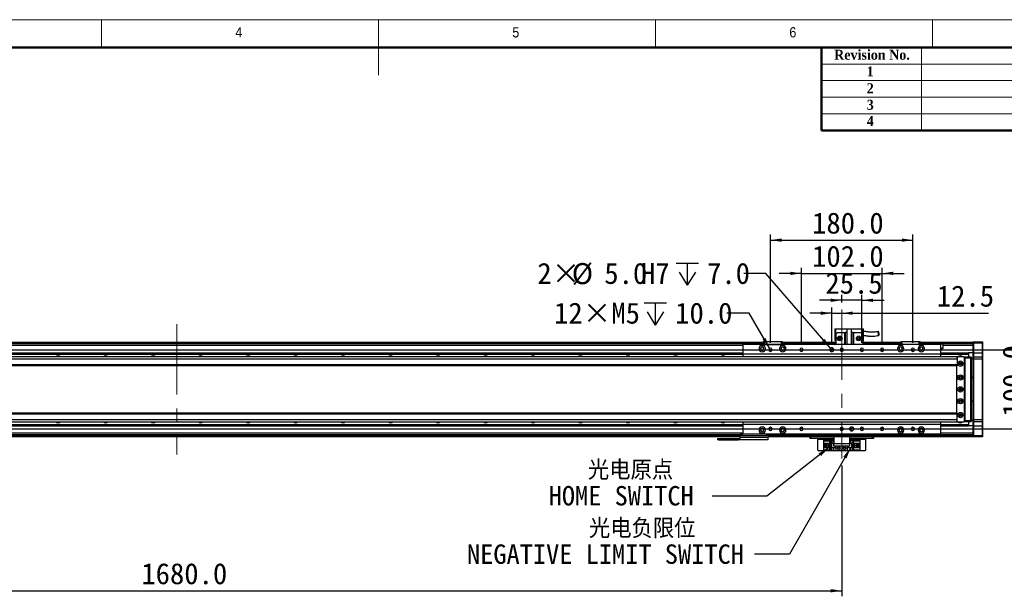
# Model space of a CAD drawing. Header units: millimetres. Extents: x 35 to 2905, y 35 to 2044.
# Tile 7 of 8: x 1017 to 2261, y 1315 to 2044. Entities that reach past the tile are written whole.
import ezdxf

# ---------------------------------------------------------------- set-up
doc = ezdxf.new("R2010")
doc.units = ezdxf.units.MM
doc.header["$LTSCALE"] = 7
doc.linetypes.add('CENTERX2', pattern=[20.32, 12.7, -2.54, 2.54, -2.54])
doc.layers.add('DIMNS', color=7, linetype='Continuous')
doc.styles.add('SLDTEXTSTYLE1', font='Gothic.ttf', dxfattribs={"width": 0.913})
doc.styles.add('SLDTEXTSTYLE2', font='timesbd.ttf', dxfattribs={"width": 0.933})
doc.styles.add('SLDTEXTSTYLE8', font='txt')
doc.styles.add('SLDTEXTSTYLE9', font='txt', dxfattribs={"bigfont": 'bigfont'})
doc.dimstyles.new('SLDDIMSTYLE0', dxfattribs={"dimtxt": 26.6, "dimasz": 14, "dimexe": 0, "dimexo": 0.0625, "dimgap": 6.65, "dimtad": 2, "dimdec": 1, "dimrnd": 1e-09, "dimzin": 4, "dimdsep": 46, "dimtxsty": 'SLDTEXTSTYLE8', "dimsah": 1, "dimcen": 0.09, "dimadec": 0, "dimazin": 1, "dimtfac": 1, "dimtdec": 1, "dimtofl": 0, "dimtmove": 0, "dimatfit": 3, "dimfxl": 0, "dimfrac": 2, "dimtolj": 1, "dimtzin": 12, "dimarcsym": 0})
doc.dimstyles.new('SLDDIMSTYLE1', dxfattribs={"dimtxt": 26.6, "dimasz": 14, "dimexe": 0, "dimexo": 0.0625, "dimgap": 6.65, "dimtad": 2, "dimdec": 1, "dimrnd": 1e-09, "dimzin": 4, "dimdsep": 46, "dimtxsty": 'SLDTEXTSTYLE8', "dimsah": 1, "dimcen": 0.09, "dimadec": 0, "dimazin": 1, "dimtfac": 1, "dimtdec": 1, "dimtmove": 0, "dimatfit": 0, "dimfxl": 0, "dimfrac": 2, "dimtolj": 1, "dimtzin": 12, "dimarcsym": 0})
doc.dimstyles.new('SLDDIMSTYLE2', dxfattribs={"dimtxt": 0.18, "dimasz": 14, "dimexe": 0, "dimexo": 0.0625, "dimgap": 0, "dimtad": 0, "dimtih": 1, "dimtoh": 1, "dimdec": 0, "dimrnd": 1e-09, "dimzin": 0, "dimdsep": 46, "dimtxsty": 'Standard', "dimsah": 1, "dimcen": 0.09, "dimadec": 0, "dimazin": 0, "dimtfac": 14, "dimtdec": 0, "dimtofl": 0, "dimtmove": 0, "dimatfit": 3, "dimfxl": 0, "dimfrac": 2, "dimtolj": 1, "dimtzin": 0, "dimarcsym": 0})
doc.dimstyles.new('SLDDIMSTYLE3', dxfattribs={"dimtxt": 26.6, "dimasz": 14, "dimexe": 0, "dimexo": 0.0625, "dimgap": 6.65, "dimtad": 2, "dimdec": 1, "dimrnd": 1e-09, "dimzin": 12, "dimdsep": 46, "dimtxsty": 'SLDTEXTSTYLE8', "dimsah": 1, "dimcen": 0.09, "dimadec": 0, "dimazin": 3, "dimtfac": 1, "dimtdec": 1, "dimtmove": 0, "dimatfit": 0, "dimfxl": 0, "dimfrac": 2, "dimtolj": 1, "dimtzin": 12, "dimarcsym": 0})
doc.dimstyles.new('SLDDIMSTYLE7', dxfattribs={"dimtxt": 26.6, "dimasz": 14, "dimexe": 0, "dimexo": 0.0625, "dimgap": 6.65, "dimtad": 0, "dimtih": 1, "dimtoh": 1, "dimdec": 1, "dimrnd": 1e-09, "dimzin": 4, "dimdsep": 46, "dimtxsty": 'SLDTEXTSTYLE8', "dimsah": 1, "dimcen": 0, "dimadec": 0, "dimazin": 1, "dimtfac": 1, "dimtdec": 1, "dimtofl": 0, "dimtmove": 0, "dimatfit": 3, "dimfxl": 0, "dimfrac": 2, "dimtolj": 1, "dimtzin": 12, "dimarcsym": 0})
doc.dimstyles.new('SLDDIMSTYLE8', dxfattribs={"dimtxt": 26.6, "dimasz": 14, "dimexe": 0, "dimexo": 0.0625, "dimgap": 6.65, "dimtad": 0, "dimtih": 1, "dimtoh": 1, "dimdec": 1, "dimrnd": 1e-09, "dimzin": 12, "dimdsep": 46, "dimtxsty": 'SLDTEXTSTYLE8', "dimsah": 1, "dimcen": 0, "dimadec": 0, "dimazin": 3, "dimtfac": 1, "dimtdec": 1, "dimtofl": 0, "dimtmove": 0, "dimatfit": 3, "dimfxl": 0, "dimfrac": 2, "dimtolj": 1, "dimtzin": 12, "dimarcsym": 0})

# ---------------------------------------------------------------- blocks, each defined once
blk = doc.blocks.new('_D_24')
at = {"layer": 'DIMNS'}
for p, q in [((2293.6, 1627), (2293.6, 1655)), ((474.2, 1627), (2300.6, 1627)), ((2293.6, 1627), (2293.6, 1527)), ((474.2, 1527), (2300.6, 1527)), ((2293.6, 1527), (2293.6, 1499))]:
    blk.add_line(p, q, dxfattribs=at)
for points in [[(2293.6, 1627), (2295.7, 1641), (2291.5, 1641)], [(2293.6, 1527), (2291.5, 1513), (2295.7, 1513)]]:
    blk.add_solid(points, dxfattribs=at)
at = {"layer": 'DIMNS', "insert": (2258.7, 1542.5), "char_height": 26.6, "attachment_point": 1, "rotation": 90, "style": 'SLDTEXTSTYLE8'}
blk.add_mtext('100.0', dxfattribs=at)
blk = doc.blocks.new('_D_29')
at = {"layer": 'DIMNS'}
for p, q in [((2004.4, 1635.9), (2004.4, 1730.5)), ((2106.4, 1635.9), (2106.4, 1730.5)), ((2004.4, 1723.5), (1976.4, 1723.5)), ((2004.4, 1723.5), (2106.4, 1723.5)), ((2106.4, 1723.5), (2134.4, 1723.5))]:
    blk.add_line(p, q, dxfattribs=at)
for points in [[(2004.4, 1723.5), (1990.4, 1725.6), (1990.4, 1721.4)], [(2106.4, 1723.5), (2120.4, 1721.4), (2120.4, 1725.6)]]:
    blk.add_solid(points, dxfattribs=at)
at = {"layer": 'DIMNS', "insert": (2017.9, 1758.4), "char_height": 26.6, "attachment_point": 1, "style": 'SLDTEXTSTYLE8'}
blk.add_mtext('102.0', dxfattribs=at)
blk = doc.blocks.new('_D_30')
at = {"layer": 'DIMNS'}
for p, q in [((1965.4, 1635.9), (1965.4, 1772.5)), ((2145.4, 1635.9), (2145.4, 1772.5)), ((1965.4, 1765.5), (2145.4, 1765.5))]:
    blk.add_line(p, q, dxfattribs=at)
for points in [[(1965.4, 1765.5), (1979.4, 1763.4), (1979.4, 1767.6)], [(2145.4, 1765.5), (2131.4, 1767.6), (2131.4, 1763.4)]]:
    blk.add_solid(points, dxfattribs=at)
at = {"layer": 'DIMNS', "insert": (2017.9, 1800.4), "char_height": 26.6, "attachment_point": 1, "style": 'SLDTEXTSTYLE8'}
blk.add_mtext('180.0', dxfattribs=at)
blk = doc.blocks.new('_D_31')
at = {"layer": 'DIMNS'}
for p, q in [((2042.9, 1635.9), (2042.9, 1680.2)), ((2042.9, 1673.2), (2014.9, 1673.2)), ((2042.9, 1673.2), (2055.4, 1673.2)), ((2055.4, 1673.2), (2241, 1673.2))]:
    blk.add_line(p, q, dxfattribs=at)
for points in [[(2042.9, 1673.2), (2028.9, 1675.3), (2028.9, 1671.1)], [(2055.4, 1673.2), (2069.4, 1671.1), (2069.4, 1675.3)]]:
    blk.add_solid(points, dxfattribs=at)
at = {"layer": 'DIMNS', "insert": (2175.5, 1708.1), "char_height": 26.6, "attachment_point": 1, "style": 'SLDTEXTSTYLE8'}
blk.add_mtext('12.5', dxfattribs=at)
blk = doc.blocks.new('_D_32')
at = {"layer": 'DIMNS'}
for p, q in [((2055.4, 1686.8), (2055.4, 1696.5)), ((2080.9, 1635.9), (2080.9, 1696.5)), ((2055.4, 1689.5), (2027.4, 1689.5)), ((2080.9, 1689.5), (2055.4, 1689.5)), ((2080.9, 1689.5), (2108.9, 1689.5))]:
    blk.add_line(p, q, dxfattribs=at)
for points in [[(2055.4, 1689.5), (2041.4, 1691.6), (2041.4, 1687.4)], [(2080.9, 1689.5), (2094.9, 1687.4), (2094.9, 1691.6)]]:
    blk.add_solid(points, dxfattribs=at)
at = {"layer": 'DIMNS', "insert": (2034.7, 1724.4), "char_height": 26.6, "attachment_point": 1, "style": 'SLDTEXTSTYLE8'}
blk.add_mtext('25.5', dxfattribs=at)
blk = doc.blocks.new('SW_SYMBOL_HOLE_DEPTH')
at = {"layer": 'DIMNS', "color": 0}
for p, q in [((0, 6125), (5600, 6125)), ((2800, 6125), (2800, 525)), ((700, 3885), (2800, 525)), ((4900, 3885), (2800, 525))]:
    blk.add_line(p, q, dxfattribs=at)
blk = doc.blocks.new('_D_33')
at = {"layer": 'DIMNS'}
for p, q in [((1959.6, 1723.5), (1931.6, 1723.5)), ((2041.2, 1628.9), (1959.6, 1723.5))]:
    blk.add_line(p, q, dxfattribs=at)
blk.add_solid([(2041.2, 1628.9), (2033.7, 1640.8), (2030.5, 1638.1)], dxfattribs=at)
at = {"layer": 'DIMNS', "xscale": 0.004985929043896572, "yscale": 0.004985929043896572, "zscale": 0.004985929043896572}
blk.add_blockref('SW_SYMBOL_HOLE_DEPTH', (1846.3, 1705.8), dxfattribs=at)
at = {"layer": 'DIMNS', "char_height": 26.6, "attachment_point": 1, "style": 'SLDTEXTSTYLE8'}
for s, insert in [('2×', (1670.8, 1736.8)), ('%%c', (1714.3, 1736.5)), ('5.0', (1755.4, 1736.8)), ('H7', (1801.7, 1736.8)), ('7.0', (1885.2, 1736.8))]:
    blk.add_mtext(s, dxfattribs=dict(at, insert=insert))
blk = doc.blocks.new('_D_34')
at = {"layer": 'DIMNS'}
for p, q in [((2055.4, 1480.6), (2055.4, 1315.5)), ((375.4, 1467.1), (375.4, 1315.5)), ((375.4, 1322.5), (2055.4, 1322.5))]:
    blk.add_line(p, q, dxfattribs=at)
for points in [[(375.4, 1322.5), (389.4, 1320.4), (389.4, 1324.6)], [(2055.4, 1322.5), (2041.4, 1324.6), (2041.4, 1320.4)]]:
    blk.add_solid(points, dxfattribs=at)
at = {"layer": 'DIMNS', "insert": (1170.4, 1357.4), "char_height": 26.6, "attachment_point": 1, "style": 'SLDTEXTSTYLE8'}
blk.add_mtext('1680.0', dxfattribs=at)
blk = doc.blocks.new('_D_35')
at = {"layer": 'DIMNS'}
for p, q in [((1938.4, 1673.2), (1910.4, 1673.2)), ((1964.3, 1628.8), (1938.4, 1673.2))]:
    blk.add_line(p, q, dxfattribs=at)
blk.add_solid([(1964.3, 1628.8), (1959.1, 1641.9), (1955.4, 1639.8)], dxfattribs=at)
at = {"layer": 'DIMNS', "xscale": 0.004985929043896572, "yscale": 0.004985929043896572, "zscale": 0.004985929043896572}
blk.add_blockref('SW_SYMBOL_HOLE_DEPTH', (1805.9, 1655.6), dxfattribs=at)
at = {"layer": 'DIMNS', "char_height": 26.6, "attachment_point": 1, "style": 'SLDTEXTSTYLE8'}
for s, insert in [('12×M5', (1691.9, 1686.6)), ('10.0', (1844.9, 1686.6))]:
    blk.add_mtext(s, dxfattribs=dict(at, insert=insert))
blk = doc.blocks.new('SW_NOTE_6')
at = {"layer": 'DIMNS', "color": 0, "char_height": 24.5, "attachment_point": 2}
for s, insert, style in [(' 光电原点', (-114.1, 45.2), 'SLDTEXTSTYLE9'), ('HOME SWITCH', (-114.9, 12.8), 'SLDTEXTSTYLE8')]:
    blk.add_mtext(s, dxfattribs=dict(at, insert=insert, style=style))
blk = doc.blocks.new('SW_NOTE_7')
at = {"layer": 'DIMNS', "color": 0, "char_height": 24.5, "attachment_point": 2}
for s, insert, style in [('    光电负限位', (-185.4, 44.6), 'SLDTEXTSTYLE9'), ('NEGATIVE LIMIT SWITCH', (-188.2, 12.2), 'SLDTEXTSTYLE8')]:
    blk.add_mtext(s, dxfattribs=dict(at, insert=insert, style=style))
blk = doc.blocks.new('SW_DOWELSYMBOL_5')
at = {"linetype": 'Continuous', "lineweight": 18}
h = blk.add_hatch(color=0, dxfattribs=at)
edge = h.paths.add_edge_path(flags=0)
edge.add_arc((0, 0), 2.5, 180, 270)
edge.add_line((0, -2.5), (0, 0))
edge.add_line((0, 0), (-2.5, 0))
h = blk.add_hatch(color=0, dxfattribs=at)
edge = h.paths.add_edge_path(flags=0)
edge.add_arc((0, 0), 2.5, 0, 90)
edge.add_line((0, 2.5), (0, 0))
edge.add_line((0, 0), (2.5, 0))
at = {"layer": 'DIMNS', "color": 0}
blk.add_circle((0, 0), 2.5, dxfattribs=at)
blk = doc.blocks.new('SW_DOWELSYMBOL_6')
at = {"linetype": 'Continuous', "lineweight": 18}
h = blk.add_hatch(color=0, dxfattribs=at)
edge = h.paths.add_edge_path(flags=0)
edge.add_arc((0, 0), 2.5, 180, 270)
edge.add_line((0, -2.5), (0, 0))
edge.add_line((0, 0), (-2.5, 0))
h = blk.add_hatch(color=0, dxfattribs=at)
edge = h.paths.add_edge_path(flags=0)
edge.add_arc((0, 0), 2.5, 0, 90)
edge.add_line((0, 2.5), (0, 0))
edge.add_line((0, 0), (2.5, 0))
at = {"layer": 'DIMNS', "color": 0}
blk.add_circle((0, 0), 2.5, dxfattribs=at)

msp = doc.modelspace()

# ---------------------------------------------------------------- linework, layer by layer
at = {"color": 7, "linetype": 'Continuous', "lineweight": 18}
for p, q in [((2905, 2044), (35, 2044)), ((1120, 2009), (1120, 2044)), ((1470, 2044), (1470, 1974)), ((1820, 2009), (1820, 2044)), ((2170, 2044), (2170, 2009)), ((70, 2009), (2870, 2009)), ((2156, 2009), (2156, 1904)), ((2030, 1988), (2870, 1988)), ((2030, 1967), (2870, 1967)), ((2030, 1946), (2870, 1946)), ((2030, 1925), (2870, 1925))]:
    msp.add_line(p, q, dxfattribs=at)
at = {"color": 7, "linetype": 'Continuous', "lineweight": 50}
for p, q in [((2870, 2009), (70, 2009)), ((2030, 2009), (2030, 1904)), ((2870, 1904), (2030, 1904))]:
    msp.add_line(p, q, dxfattribs=at)
at = {"color": 7, "linetype": 'Continuous', "lineweight": 25}
for p, q in [((2046.86, 1653.28), (2047.86, 1653.28)), ((2046.86, 1653.28), (2046.86, 1638.88)), ((2047.86, 1646.88), (2047.86, 1653.28)), ((2047.86, 1653.28), (2061.86, 1653.28)), ((2049.86, 1648.88), (2047.86, 1646.88)), ((2047.86, 1646.88), (2047.86, 1633.48)), ((2049.86, 1648.88), (2059.36, 1648.88)), ((2059.36, 1633.48), (2059.36, 1648.88)), ((2059.36, 1648.88), (2059.86, 1648.88)), ((2059.86, 1648.88), (2059.86, 1633.48)), ((2061.86, 1648.88), (2059.86, 1648.88)), ((2061.86, 1653.48), (2061.86, 1633.48)), ((2061.86, 1653.48), (2067.86, 1653.48)), ((2067.86, 1633.48), (2067.86, 1653.48)), ((2067.86, 1653.28), (2081.86, 1653.28)), ((2069.86, 1648.88), (2067.86, 1648.88)), ((2069.86, 1633.48), (2069.86, 1648.88)), ((2069.86, 1648.88), (2070.36, 1648.88)), ((2070.36, 1648.88), (2079.86, 1648.88)), ((2070.36, 1648.88), (2070.36, 1633.48)), ((2081.86, 1646.88), (2079.86, 1648.88)), ((2081.86, 1653.28), (2082.86, 1653.28)), ((2081.86, 1653.28), (2081.86, 1646.88)), ((2081.86, 1646.88), (2081.86, 1633.48)), ((2082.86, 1638.88), (2082.86, 1653.28)), ((474.36, 1636.78), (1956.36, 1636.78)), ((474.36, 1636.58), (1956.36, 1636.58)), ((474.36, 1636.48), (1956.36, 1636.48)), ((1956.36, 1634.49), (474.36, 1634.49)), ((2180.36, 1633.48), (1930.36, 1633.48)), ((1930.36, 1633.48), (1930.36, 1621.48)), ((1956.36, 1637.19), (1956.66, 1637.49)), ((1956.36, 1633.49), (1956.36, 1637.19)), ((1957.36, 1637.19), (1956.36, 1637.19)), ((1957.36, 1633.49), (1956.36, 1633.49)), ((1956.36, 1633.49), (1956.36, 1633.48)), ((1956.66, 1637.49), (1957.48, 1637.49)), ((1957.36, 1637.19), (1957.48, 1637.49)), ((1957.36, 1637.19), (1957.36, 1633.49)), ((1979.36, 1637.19), (1957.36, 1637.19)), ((1957.36, 1633.49), (1979.36, 1633.49)), ((1957.48, 1637.49), (1979.23, 1637.49)), ((1979.36, 1637.19), (1979.23, 1637.49)), ((1979.23, 1637.49), (1980.06, 1637.49)), ((1979.36, 1633.49), (1979.36, 1637.19)), ((1980.36, 1637.19), (1979.36, 1637.19)), ((1980.36, 1633.49), (1979.36, 1633.49)), ((1980.06, 1637.49), (1980.36, 1637.19)), ((1980.36, 1637.19), (1980.36, 1633.49)), ((1980.36, 1636.78), (2047.86, 1636.78)), ((1980.36, 1636.58), (2047.86, 1636.58)), ((1980.36, 1636.48), (2047.86, 1636.48)), ((2047.86, 1634.49), (1980.36, 1634.49)), ((1980.36, 1633.49), (1980.36, 1633.48)), ((2046.86, 1638.88), (2047.86, 1638.88)), ((2081.86, 1638.88), (2082.86, 1638.88)), ((2081.86, 1636.78), (2115.36, 1636.78)), ((2081.86, 1636.58), (2115.36, 1636.58)), ((2081.86, 1636.48), (2130.36, 1636.48)), ((2130.36, 1634.49), (2081.86, 1634.49)), ((2115.36, 1636.78), (2115.36, 1636.58)), ((2115.36, 1636.48), (2115.36, 1636.58)), ((2130.36, 1637.18), (2130.66, 1637.48)), ((2130.36, 1633.48), (2130.36, 1637.18)), ((2131.36, 1637.18), (2130.36, 1637.18)), ((2130.66, 1637.48), (2131.48, 1637.48)), ((2131.36, 1637.18), (2131.48, 1637.48)), ((2131.36, 1637.18), (2131.36, 1633.48)), ((2153.36, 1637.18), (2131.36, 1637.18)), ((2131.48, 1637.48), (2153.23, 1637.48)), ((2153.23, 1637.48), (2154.06, 1637.48)), ((2153.36, 1637.18), (2153.23, 1637.48)), ((2153.36, 1633.48), (2153.36, 1637.18)), ((2154.36, 1637.18), (2153.36, 1637.18)), ((2154.06, 1637.48), (2154.36, 1637.18)), ((2154.36, 1637.18), (2154.36, 1633.48)), ((2154.36, 1636.48), (2221.36, 1636.48)), ((2221.36, 1634.49), (2154.36, 1634.49)), ((2180.36, 1633.48), (2180.36, 1621.48)), ((2221.36, 1632.49), (2182.99, 1632.49)), ((2182.99, 1632.49), (2182.99, 1628.38)), ((2221.36, 1636.68), (2221.66, 1636.98)), ((2221.36, 1635.48), (2221.36, 1636.68)), ((2221.36, 1635.48), (2221.66, 1635.48)), ((2221.36, 1622.98), (2221.36, 1635.48)), ((2221.66, 1636.98), (2221.66, 1635.48)), ((2221.66, 1636.98), (2233.06, 1636.98)), ((2221.66, 1635.48), (2221.66, 1622.98)), ((2233.06, 1635.48), (2221.66, 1635.48)), ((2233.06, 1635.48), (2233.06, 1636.98)), ((2233.06, 1636.98), (2233.36, 1636.68)), ((2233.06, 1622.98), (2233.06, 1635.48)), ((2233.06, 1635.48), (2233.36, 1635.48)), ((2233.36, 1636.68), (2233.36, 1635.48)), ((2233.36, 1635.48), (2233.36, 1622.98)), ((2200.86, 1617.98), (230.36, 1617.98)), ((500.36, 1622.99), (1930.36, 1622.99)), ((500.36, 1622.7), (1930.36, 1622.7)), ((500.36, 1621.8), (1930.36, 1621.8)), ((500.36, 1621.5), (1930.36, 1621.5)), ((2180.36, 1621.48), (1930.36, 1621.48)), ((1930.36, 1621.48), (1930.36, 1617.98)), ((1965.36, 1626.98), (1963.26, 1626.98)), ((1965.36, 1626.98), (1967.46, 1626.98)), ((2004.36, 1626.98), (2002.26, 1626.98)), ((2004.36, 1626.98), (2006.46, 1626.98)), ((2042.86, 1626.98), (2040.36, 1626.98)), ((2042.86, 1626.98), (2045.36, 1626.98)), ((2055.36, 1626.98), (2053.26, 1626.98)), ((2055.36, 1626.98), (2057.46, 1626.98)), ((2080.86, 1626.98), (2078.76, 1626.98)), ((2080.86, 1626.98), (2082.96, 1626.98)), ((2106.36, 1626.98), (2104.26, 1626.98)), ((2106.36, 1626.98), (2108.46, 1626.98)), ((2145.36, 1626.98), (2143.26, 1626.98)), ((2145.36, 1626.98), (2147.46, 1626.98)), ((2182.99, 1628.38), (2180.36, 1628.38)), ((2180.36, 1622.99), (2215.36, 1622.99)), ((2180.36, 1622.7), (2215.36, 1622.7)), ((2180.36, 1621.8), (2215.36, 1621.8)), ((2180.36, 1621.5), (2215.36, 1621.5)), ((2180.36, 1621.48), (2180.36, 1617.98)), ((2200.86, 1617.98), (2200.36, 1617.48)), ((2200.36, 1617.48), (2200.36, 1617.35)), ((2209.86, 1617.98), (2200.86, 1617.98)), ((2201.36, 1617.35), (2201.36, 1614.98)), ((2210.36, 1617.48), (2209.86, 1617.98)), ((2209.86, 1617.98), (2211.36, 1617.98)), ((2211.36, 1617.68), (2210.16, 1617.68)), ((2210.36, 1536.48), (2210.36, 1617.48)), ((2211.36, 1617.98), (2218.56, 1617.98)), ((2211.36, 1616.48), (2211.36, 1617.98)), ((2215.36, 1622.99), (2215.36, 1622.7)), ((2221.36, 1622.99), (2215.36, 1622.99)), ((2215.36, 1622.7), (2215.36, 1621.8)), ((2215.36, 1621.8), (2215.36, 1621.5)), ((2215.36, 1621.5), (2215.36, 1617.98)), ((2218.56, 1616.48), (2218.56, 1617.98)), ((2218.86, 1617.68), (2218.56, 1617.98)), ((2218.86, 1617.68), (2218.86, 1616.48)), ((2221.36, 1622.98), (2221.66, 1622.98)), ((2221.36, 1617.68), (2221.36, 1622.98)), ((2221.66, 1617.98), (2221.36, 1617.68)), ((2221.36, 1614.98), (2221.36, 1617.68)), ((2221.66, 1622.98), (2221.66, 1617.98)), ((2221.66, 1622.98), (2233.06, 1622.98)), ((2221.66, 1617.98), (2221.66, 1614.98)), ((2221.66, 1617.98), (2233.06, 1617.98)), ((2233.06, 1617.98), (2233.06, 1622.98)), ((2233.06, 1622.98), (2233.36, 1622.98)), ((2233.06, 1614.98), (2233.06, 1617.98)), ((2233.06, 1617.98), (2233.36, 1617.68)), ((2233.36, 1622.98), (2233.36, 1617.68)), ((2233.36, 1617.68), (2233.36, 1614.98)), ((2201.36, 1614.98), (230.36, 1614.98)), ((2201.36, 1607.98), (230.36, 1607.98)), ((230.36, 1606.98), (2201.36, 1606.98)), ((2200.36, 1606.98), (2200.36, 1546.98)), ((2201.36, 1614.98), (2201.36, 1607.98)), ((2201.36, 1607.98), (2201.36, 1606.98)), ((2206.5, 1609.98), (2204.21, 1609.98)), ((2210.86, 1615.98), (2210.36, 1615.98)), ((2210.86, 1537.98), (2210.86, 1615.98)), ((2218.56, 1616.48), (2211.36, 1616.48)), ((2211.36, 1537.48), (2211.36, 1616.48)), ((2218.56, 1537.48), (2218.56, 1616.48)), ((2218.86, 1616.48), (2218.56, 1616.48)), ((2218.86, 1616.48), (2218.86, 1537.48)), ((2218.86, 1616.48), (2221.36, 1616.48)), ((2221.36, 1615.48), (2218.86, 1615.48)), ((2221.36, 1538.98), (2221.36, 1614.98)), ((2221.66, 1614.98), (2221.36, 1614.98)), ((2221.66, 1614.98), (2221.66, 1538.98)), ((2233.06, 1614.98), (2221.66, 1614.98)), ((2233.06, 1538.98), (2233.06, 1614.98)), ((2233.06, 1614.98), (2233.36, 1614.98)), ((2233.36, 1614.98), (2233.36, 1538.98)), ((2218.86, 1592.48), (2221.36, 1592.48)), ((2221.36, 1591.48), (2218.86, 1591.48)), ((2218.86, 1562.48), (2221.36, 1562.48)), ((2221.36, 1561.48), (2218.86, 1561.48)), ((2201.36, 1546.98), (230.36, 1546.98)), ((230.36, 1545.98), (2201.36, 1545.98)), ((2201.36, 1545.98), (2201.36, 1546.98)), ((2201.36, 1538.98), (2201.36, 1545.98)), ((2204.21, 1543.98), (2206.5, 1543.98)), ((230.36, 1538.98), (2201.36, 1538.98)), ((230.36, 1535.98), (2200.86, 1535.98)), ((500.36, 1532.46), (1930.36, 1532.46)), ((500.36, 1532.17), (1930.36, 1532.17)), ((500.36, 1531.27), (1930.36, 1531.27)), ((500.36, 1530.98), (1930.36, 1530.98)), ((1930.36, 1535.98), (1930.36, 1532.48)), ((2180.36, 1532.48), (1930.36, 1532.48)), ((1930.36, 1532.48), (1930.36, 1520.48)), ((2180.36, 1535.98), (2180.36, 1532.48)), ((2180.36, 1532.48), (2180.36, 1520.48)), ((2180.36, 1532.46), (2215.36, 1532.46)), ((2180.36, 1532.17), (2215.36, 1532.17)), ((2180.36, 1531.27), (2215.36, 1531.27)), ((2180.36, 1530.98), (2215.36, 1530.98)), ((2200.36, 1536.62), (2200.36, 1536.48)), ((2200.36, 1536.48), (2200.86, 1535.98)), ((2200.86, 1535.98), (2209.86, 1535.98)), ((2201.36, 1536.62), (2201.36, 1538.98)), ((2209.86, 1535.98), (2210.36, 1536.48)), ((2211.36, 1535.98), (2209.86, 1535.98)), ((2210.16, 1536.28), (2211.36, 1536.28)), ((2210.36, 1537.98), (2210.86, 1537.98)), ((2211.36, 1535.98), (2211.36, 1537.48)), ((2211.36, 1537.48), (2218.56, 1537.48)), ((2218.56, 1535.98), (2211.36, 1535.98)), ((2215.36, 1535.98), (2215.36, 1532.46)), ((2215.36, 1532.46), (2215.36, 1532.17)), ((2215.36, 1532.17), (2215.36, 1531.27)), ((2215.36, 1531.27), (2215.36, 1530.98)), ((2221.36, 1530.98), (2215.36, 1530.98)), ((2218.56, 1535.98), (2218.56, 1537.48)), ((2218.86, 1537.48), (2218.56, 1537.48)), ((2218.86, 1536.28), (2218.56, 1535.98)), ((2218.86, 1538.48), (2221.36, 1538.48)), ((2218.86, 1537.48), (2218.86, 1536.28)), ((2221.36, 1537.48), (2218.86, 1537.48)), ((2221.36, 1536.28), (2221.36, 1538.98)), ((2221.66, 1538.98), (2221.36, 1538.98)), ((2221.66, 1535.98), (2221.36, 1536.28)), ((2221.36, 1530.98), (2221.36, 1536.28)), ((2221.66, 1530.98), (2221.36, 1530.98)), ((2221.36, 1518.48), (2221.36, 1530.98)), ((2221.66, 1538.98), (2221.66, 1535.98)), ((2221.66, 1538.98), (2233.06, 1538.98)), ((2233.06, 1535.98), (2221.66, 1535.98)), ((2221.66, 1535.98), (2221.66, 1530.98)), ((2221.66, 1530.98), (2233.06, 1530.98)), ((2221.66, 1530.98), (2221.66, 1518.48)), ((2233.06, 1535.98), (2233.06, 1538.98)), ((2233.06, 1538.98), (2233.36, 1538.98)), ((2233.06, 1535.98), (2233.36, 1536.28)), ((2233.06, 1530.98), (2233.06, 1535.98)), ((2233.36, 1530.98), (2233.06, 1530.98)), ((2233.06, 1518.48), (2233.06, 1530.98)), ((2233.36, 1538.98), (2233.36, 1536.28)), ((2233.36, 1536.28), (2233.36, 1530.98)), ((2233.36, 1530.98), (2233.36, 1518.48)), ((1926.86, 1519.48), (505.86, 1519.48)), ((1926.86, 1518.48), (1926.86, 1520.48)), ((1926.86, 1520.48), (1927.86, 1520.48)), ((1927.86, 1518.48), (1926.86, 1518.48)), ((1926.86, 1516.65), (1926.86, 1518.48)), ((1927.86, 1520.48), (1927.86, 1518.48)), ((1927.86, 1520.48), (1930.36, 1520.48)), ((1927.86, 1518.48), (1960.86, 1518.48)), ((2180.36, 1520.48), (1930.36, 1520.48)), ((1960.86, 1518.48), (1960.86, 1520.48)), ((1961.86, 1518.48), (1960.86, 1518.48)), ((1961.86, 1520.48), (1961.86, 1518.48)), ((2045.36, 1519.48), (1961.86, 1519.48)), ((1961.86, 1518.48), (1961.86, 1516.65)), ((1965.36, 1526.98), (1963.26, 1526.98)), ((1965.36, 1526.98), (1967.46, 1526.98)), ((2004.36, 1526.98), (2002.26, 1526.98)), ((2004.36, 1526.98), (2006.46, 1526.98)), ((2045.36, 1518.48), (2045.36, 1520.48)), ((2046.36, 1518.48), (2045.36, 1518.48)), ((2045.36, 1516.98), (2045.36, 1518.48)), ((2046.36, 1520.48), (2046.36, 1518.48)), ((2064.36, 1518.48), (2046.36, 1518.48)), ((2055.36, 1526.98), (2053.26, 1526.98)), ((2055.36, 1526.98), (2057.46, 1526.98)), ((2064.36, 1518.48), (2064.36, 1520.48)), ((2065.36, 1518.48), (2064.36, 1518.48)), ((2067.86, 1526.98), (2065.36, 1526.98)), ((2065.36, 1520.48), (2065.36, 1518.48)), ((2221.36, 1519.48), (2065.36, 1519.48)), ((2065.36, 1518.48), (2065.36, 1516.98)), ((2067.86, 1526.98), (2070.36, 1526.98)), ((2080.86, 1526.98), (2078.76, 1526.98)), ((2080.86, 1526.98), (2082.96, 1526.98)), ((2106.36, 1526.98), (2104.26, 1526.98)), ((2106.36, 1526.98), (2108.46, 1526.98)), ((2145.36, 1526.98), (2143.26, 1526.98)), ((2145.36, 1526.98), (2147.46, 1526.98)), ((2221.66, 1518.48), (2221.36, 1518.48)), ((2221.36, 1517.28), (2221.36, 1518.48)), ((2221.66, 1518.48), (2221.66, 1516.98)), ((2221.66, 1518.48), (2233.06, 1518.48)), ((2233.06, 1516.98), (2233.06, 1518.48)), ((2233.36, 1518.48), (2233.06, 1518.48)), ((2233.36, 1518.48), (2233.36, 1517.28)), ((1926.86, 1516.98), (505.86, 1516.98)), ((1898.86, 1512.98), (1898.86, 1514.98)), ((1898.86, 1514.98), (1899.86, 1514.98)), ((1899.86, 1512.98), (1898.86, 1512.98)), ((1899.86, 1514.98), (1899.86, 1512.98)), ((1899.86, 1514.98), (1924.86, 1514.98)), ((1899.86, 1512.98), (1924.86, 1512.98)), ((1924.86, 1512.98), (1924.86, 1514.98)), ((1924.86, 1514.98), (1926.86, 1514.98)), ((1926.86, 1512.98), (1924.86, 1512.98)), ((1926.86, 1516.65), (1961.86, 1516.65)), ((1926.86, 1512.98), (1926.86, 1516.65)), ((1961.86, 1512.98), (1926.86, 1512.98)), ((2045.36, 1516.98), (1961.86, 1516.98)), ((1961.86, 1516.65), (1961.86, 1512.98)), ((2015.36, 1514.98), (2015.36, 1516.98)), ((2016.36, 1514.98), (2015.36, 1514.98)), ((2016.36, 1516.98), (2016.36, 1514.98)), ((2045.36, 1514.98), (2016.36, 1514.98)), ((2025.36, 1514.98), (2025.36, 1513.98)), ((2025.36, 1500.18), (2025.36, 1513.98)), ((2032.66, 1511.88), (2032.66, 1512.68)), ((2032.66, 1512.68), (2041.86, 1512.68)), ((2040.96, 1511.88), (2032.66, 1511.88)), ((2032.66, 1511.88), (2032.66, 1511.38)), ((2040.46, 1511.38), (2032.66, 1511.38)), ((2032.66, 1508.78), (2032.66, 1511.38)), ((2032.66, 1508.78), (2038.86, 1508.78)), ((2032.66, 1503.18), (2032.66, 1508.78)), ((2033.96, 1503.18), (2033.96, 1508.78)), ((2034.46, 1508.43), (2034.46, 1508.78)), ((2038.86, 1508.43), (2034.46, 1508.43)), ((2034.46, 1503.53), (2034.46, 1508.43)), ((2037.26, 1506.78), (2035.42, 1506.78)), ((2035.42, 1506.78), (2035.42, 1505.18)), ((2037.26, 1506.78), (2037.26, 1505.18)), ((2038.86, 1508.78), (2038.86, 1503.18)), ((2040.46, 1511.38), (2040.96, 1511.88)), ((2040.46, 1500.58), (2040.46, 1511.38)), ((2040.96, 1500.08), (2040.96, 1511.88)), ((2041.86, 1512.68), (2041.86, 1508.98)), ((2041.86, 1512.68), (2045.36, 1512.68)), ((2041.86, 1508.98), (2045.36, 1508.98)), ((2041.86, 1508.98), (2041.86, 1502.98)), ((2042.36, 1508.98), (2042.36, 1502.98)), ((2042.66, 1508.98), (2042.66, 1502.98)), ((2044.26, 1511.18), (2044.46, 1511.18)), ((2044.86, 1509.98), (2044.26, 1511.18)), ((2044.46, 1511.58), (2045.26, 1511.58)), ((2044.46, 1511.18), (2044.46, 1511.58)), ((2045.36, 1510.98), (2044.86, 1509.98)), ((2045.26, 1511.58), (2045.26, 1511.18)), ((2045.26, 1511.18), (2045.36, 1511.18)), ((2065.36, 1516.98), (2045.36, 1516.98)), ((2045.36, 1516.98), (2045.36, 1508.48)), ((2045.36, 1508.48), (2065.36, 1508.48)), ((2045.36, 1504.98), (2045.36, 1508.48)), ((2065.36, 1516.98), (2065.36, 1508.48)), ((2221.36, 1516.98), (2065.36, 1516.98)), ((2094.36, 1514.98), (2065.36, 1514.98)), ((2065.36, 1512.68), (2068.86, 1512.68)), ((2065.36, 1510.58), (2065.86, 1511.58)), ((2065.46, 1510.38), (2065.36, 1510.38)), ((2065.36, 1508.98), (2068.86, 1508.98)), ((2065.36, 1508.48), (2065.36, 1504.98)), ((2065.46, 1509.98), (2065.46, 1510.38)), ((2066.26, 1509.98), (2065.46, 1509.98)), ((2065.86, 1511.58), (2066.46, 1510.38)), ((2066.26, 1510.38), (2066.26, 1509.98)), ((2066.46, 1510.38), (2066.26, 1510.38)), ((2068.06, 1502.98), (2068.06, 1508.98)), ((2068.36, 1502.98), (2068.36, 1508.98)), ((2068.86, 1508.98), (2068.86, 1512.68)), ((2068.86, 1512.68), (2078.06, 1512.68)), ((2068.86, 1502.98), (2068.86, 1508.98)), ((2078.06, 1511.88), (2069.76, 1511.88)), ((2069.76, 1511.88), (2070.26, 1511.38)), ((2069.76, 1511.88), (2069.76, 1500.08)), ((2070.26, 1511.38), (2070.26, 1500.58)), ((2078.06, 1511.38), (2070.26, 1511.38)), ((2071.86, 1508.78), (2078.06, 1508.78)), ((2071.86, 1503.18), (2071.86, 1508.78)), ((2076.26, 1508.43), (2071.86, 1508.43)), ((2075.3, 1506.78), (2073.46, 1506.78)), ((2073.46, 1505.18), (2073.46, 1506.78)), ((2075.3, 1505.18), (2075.3, 1506.78)), ((2076.26, 1508.78), (2076.26, 1508.43)), ((2076.26, 1508.43), (2076.26, 1503.53)), ((2076.76, 1508.78), (2076.76, 1503.18)), ((2078.06, 1512.68), (2078.06, 1511.88)), ((2078.06, 1511.38), (2078.06, 1511.88)), ((2078.06, 1511.38), (2078.06, 1508.78)), ((2078.06, 1508.78), (2078.06, 1503.18)), ((2085.36, 1513.98), (2085.36, 1514.98)), ((2085.36, 1513.98), (2085.36, 1500.18)), ((2094.36, 1514.98), (2094.36, 1516.98)), ((2095.36, 1514.98), (2094.36, 1514.98)), ((2095.36, 1516.98), (2095.36, 1514.98)), ((2221.66, 1516.98), (2221.36, 1517.28)), ((2221.36, 1517.28), (2221.36, 1516.98)), ((2233.06, 1516.98), (2221.66, 1516.98)), ((2233.36, 1517.28), (2233.06, 1516.98)), ((2025.36, 1500.18), (2026.36, 1499.18)), ((2084.36, 1499.18), (2026.36, 1499.18)), ((2038.86, 1503.18), (2032.66, 1503.18)), ((2032.66, 1500.58), (2032.66, 1503.18)), ((2032.66, 1500.58), (2040.46, 1500.58)), ((2032.66, 1500.58), (2032.66, 1500.08)), ((2032.66, 1500.08), (2040.96, 1500.08)), ((2032.66, 1499.28), (2032.66, 1500.08)), ((2041.86, 1499.28), (2032.66, 1499.28)), ((2034.46, 1503.18), (2034.46, 1503.53)), ((2034.46, 1503.53), (2038.86, 1503.53)), ((2035.42, 1505.18), (2037.26, 1505.18)), ((2040.96, 1500.08), (2040.46, 1500.58)), ((2041.86, 1502.98), (2041.86, 1499.28)), ((2047.86, 1502.98), (2041.86, 1502.98)), ((2047.86, 1499.28), (2041.86, 1499.28)), ((2044.26, 1501.58), (2044.46, 1501.58)), ((2044.86, 1500.38), (2044.26, 1501.58)), ((2044.46, 1501.98), (2045.26, 1501.98)), ((2044.46, 1501.58), (2044.46, 1501.98)), ((2045.46, 1501.58), (2044.86, 1500.38)), ((2045.26, 1501.98), (2045.26, 1501.58)), ((2045.26, 1501.58), (2045.46, 1501.58)), ((2065.36, 1504.98), (2045.36, 1504.98)), ((2047.06, 1502.98), (2047.06, 1504.98)), ((2047.36, 1502.98), (2047.36, 1504.98)), ((2047.86, 1504.98), (2047.86, 1502.98)), ((2047.86, 1502.98), (2047.86, 1499.28)), ((2053.36, 1499.28), (2047.86, 1499.28)), ((2055.36, 1504.98), (2055.36, 1501.28)), ((2062.86, 1499.28), (2057.36, 1499.28)), ((2062.86, 1502.98), (2062.86, 1504.98)), ((2062.86, 1499.28), (2062.86, 1502.98)), ((2068.86, 1502.98), (2062.86, 1502.98)), ((2068.86, 1499.28), (2062.86, 1499.28)), ((2063.36, 1504.98), (2063.36, 1502.98)), ((2063.66, 1504.98), (2063.66, 1502.98)), ((2065.26, 1500.78), (2065.86, 1501.98)), ((2065.46, 1500.78), (2065.26, 1500.78)), ((2065.46, 1500.38), (2065.46, 1500.78)), ((2066.26, 1500.38), (2065.46, 1500.38)), ((2065.86, 1501.98), (2066.46, 1500.78)), ((2066.26, 1500.78), (2066.26, 1500.38)), ((2066.46, 1500.78), (2066.26, 1500.78)), ((2068.86, 1499.28), (2068.86, 1502.98)), ((2078.06, 1499.28), (2068.86, 1499.28)), ((2070.26, 1500.58), (2069.76, 1500.08)), ((2069.76, 1500.08), (2078.06, 1500.08)), ((2070.26, 1500.58), (2078.06, 1500.58)), ((2071.86, 1503.53), (2076.26, 1503.53)), ((2078.06, 1503.18), (2071.86, 1503.18)), ((2073.46, 1505.18), (2075.3, 1505.18)), ((2076.26, 1503.53), (2076.26, 1503.18)), ((2078.06, 1503.18), (2078.06, 1500.58)), ((2078.06, 1500.08), (2078.06, 1500.58)), ((2078.06, 1500.08), (2078.06, 1499.28)), ((2084.36, 1499.18), (2085.36, 1500.18))]:
    msp.add_line(p, q, dxfattribs=at)
at = {"color": 8, "linetype": 'Continuous', "lineweight": 25}
for p, q in [((1956.36, 1635.98), (474.36, 1635.98)), ((1930.36, 1632.49), (500.36, 1632.49)), ((2047.86, 1635.98), (1980.36, 1635.98)), ((2130.36, 1635.98), (2081.86, 1635.98)), ((2221.36, 1635.98), (2154.36, 1635.98)), ((1930.36, 1521.48), (500.36, 1521.48)), ((1926.86, 1517.98), (505.86, 1517.98)), ((2045.36, 1517.98), (1961.86, 1517.98)), ((2221.36, 1517.98), (2065.36, 1517.98)), ((2221.36, 1521.48), (2180.36, 1521.48)), ((2025.36, 1513.98), (2045.36, 1513.98)), ((2065.36, 1513.98), (2085.36, 1513.98))]:
    msp.add_line(p, q, dxfattribs=at)
at = {"color": 7, "linetype": 'Continuous', "lineweight": 25, "flags": 128}
msp.add_lwpolyline([(2179.72, 1633.48), (2179.72, 1633.74), (2179.82, 1634.09), (2180.05, 1634.33), (2180.38, 1634.43), (2180.8, 1634.47), (2181.32, 1634.48), (2181.86, 1634.48), (2182.35, 1634.43), (2182.71, 1634.3), (2182.9, 1634.07), (2182.99, 1633.74), (2183.01, 1633.29), (2182.99, 1632.69), (2182.99, 1632.49), (2182.99, 1632.49)], dxfattribs=at)
at = {"color": 7, "linetype": 'Continuous', "lineweight": 25}
for centre, radius in [((2052.86, 1641.38), 3), ((2052.86, 1641.38), 1.7), ((2052.86, 1641.38), 1.6), ((2076.86, 1641.38), 3), ((2076.86, 1641.38), 1.7), ((2076.86, 1641.38), 1.6), ((2205.36, 1609.48), 3.36), ((2205.36, 1609.48), 1.7), ((2205.36, 1609.48), 1.25), ((2205.36, 1591.98), 3.36), ((2205.36, 1591.98), 1.7), ((2205.36, 1591.98), 1.25), ((2205.36, 1576.98), 3.36), ((2205.36, 1576.98), 1.7), ((2205.36, 1576.98), 1.25), ((2205.36, 1561.98), 3.36), ((2205.36, 1561.98), 1.7), ((2205.36, 1561.98), 1.25), ((2205.36, 1544.48), 3.36), ((2205.36, 1544.48), 1.7), ((2205.36, 1544.48), 1.25), ((2051.86, 1502.48), 1.75), ((2051.86, 1502.48), 1.25), ((2058.86, 1502.48), 1.75), ((2058.86, 1502.48), 1.25)]:
    msp.add_circle(centre, radius, dxfattribs=at)
for centre, radius, start, end in [((1954.86, 1628.49), 4, 0, 180), ((1954.86, 1628.49), 2.25, 0, 180), ((1954.86, 1628.49), 2, 90, 270), ((1954.86, 1628.49), 2, 270, 90), ((1980.86, 1628.49), 4, 0, 180), ((1980.86, 1628.49), 2.25, 0, 180), ((1980.86, 1628.49), 2, 90, 270), ((1980.86, 1628.49), 2, 270, 90), ((2129.86, 1628.49), 4, 0, 180), ((2129.86, 1628.49), 2.25, 0, 180), ((2129.86, 1628.49), 2, 90, 270), ((2129.86, 1628.49), 2, 270, 90), ((2155.86, 1628.49), 4, 0, 180), ((2155.86, 1628.49), 2.25, 0, 180), ((2155.86, 1628.49), 2, 90, 270), ((2155.86, 1628.49), 2, 270, 90), ((1065.36, 1615.49), 3.75, 41.71072, 138.28928), ((1125.36, 1615.49), 3.75, 41.71072, 138.28928), ((1185.36, 1615.49), 3.75, 41.71072, 138.28928), ((1245.36, 1615.49), 3.75, 41.71072, 138.28928), ((1305.36, 1615.49), 3.75, 41.71072, 138.28928), ((1365.36, 1615.49), 3.75, 41.71072, 138.28928), ((1425.36, 1615.49), 3.75, 41.71072, 138.28928), ((1485.36, 1615.49), 3.75, 41.71072, 138.28928), ((1545.36, 1615.49), 3.75, 41.71072, 138.28928), ((1605.36, 1615.49), 3.75, 41.71072, 138.28928), ((1665.36, 1615.49), 3.75, 41.71072, 138.28928), ((1725.36, 1615.49), 3.75, 41.71072, 138.28928), ((1785.36, 1615.49), 3.75, 41.71072, 138.28928), ((1845.36, 1615.49), 3.75, 41.71072, 138.28928), ((1905.36, 1615.49), 3.75, 41.71072, 138.28928), ((1954.86, 1628.49), 4, 180, 0), ((1954.86, 1628.49), 2.25, 180, 0), ((1965.36, 1626.98), 2.1, 0, 180), ((1965.36, 1626.98), 2.1, 180, 0), ((1980.86, 1628.49), 4, 180, 0), ((1980.86, 1628.49), 2.25, 180, 0), ((2004.36, 1626.98), 2.1, 0, 180), ((2004.36, 1626.98), 2.1, 180, 0), ((2042.86, 1626.98), 2.5, 0, 180), ((2042.86, 1626.98), 2.5, 180, 0), ((2055.36, 1626.98), 2.1, 0, 180), ((2055.36, 1626.98), 2.1, 180, 0), ((2080.86, 1626.98), 2.1, 0, 180), ((2080.86, 1626.98), 2.1, 180, 0), ((2106.36, 1626.98), 2.1, 0, 180), ((2106.36, 1626.98), 2.1, 180, 0), ((2129.86, 1628.49), 4, 180, 0), ((2129.86, 1628.49), 2.25, 180, 0), ((2145.36, 1626.98), 2.1, 0, 180), ((2145.36, 1626.98), 2.1, 180, 0), ((2155.86, 1628.49), 4, 180, 0), ((2155.86, 1628.49), 2.25, 180, 0), ((2205.36, 1615.49), 3.75, 41.71073, 138.28927), ((1065.36, 1538.48), 3.75, 221.71072, 318.28928), ((1125.36, 1538.48), 3.75, 221.71072, 318.28928), ((1185.36, 1538.48), 3.75, 221.71072, 318.28928), ((1245.36, 1538.48), 3.75, 221.71072, 318.28928), ((1305.36, 1538.48), 3.75, 221.71072, 318.28928), ((1365.36, 1538.48), 3.75, 221.71072, 318.28928), ((1425.36, 1538.48), 3.75, 221.71072, 318.28928), ((1485.36, 1538.48), 3.75, 221.71072, 318.28928), ((1545.36, 1538.48), 3.75, 221.71072, 318.28928), ((1605.36, 1538.48), 3.75, 221.71072, 318.28928), ((1665.36, 1538.48), 3.75, 221.71072, 318.28928), ((1725.36, 1538.48), 3.75, 221.71072, 318.28928), ((1785.36, 1538.48), 3.75, 221.71072, 318.28928), ((1845.36, 1538.48), 3.75, 221.71072, 318.28928), ((1905.36, 1538.48), 3.75, 221.71072, 318.28928), ((2205.36, 1538.48), 3.75, 221.71073, 318.28927), ((1954.86, 1525.48), 4, 0, 180), ((1954.86, 1525.48), 4, 180, 0), ((1954.86, 1525.48), 2.25, 0, 180), ((1954.86, 1525.48), 2.25, 180, 0), ((1954.86, 1525.48), 2, 90, 270), ((1954.86, 1525.48), 2, 270, 90), ((1965.36, 1526.98), 2.1, 0, 180), ((1965.36, 1526.98), 2.1, 180, 0), ((1980.86, 1525.48), 4, 0, 180), ((1980.86, 1525.48), 4, 180, 0), ((1980.86, 1525.48), 2.25, 0, 180), ((1980.86, 1525.48), 2.25, 180, 0), ((1980.86, 1525.48), 2, 90, 270), ((1980.86, 1525.48), 2, 270, 90), ((2004.36, 1526.98), 2.1, 0, 180), ((2004.36, 1526.98), 2.1, 180, 0), ((2055.36, 1526.98), 2.1, 0, 180), ((2055.36, 1526.98), 2.1, 180, 0), ((2067.86, 1526.98), 2.5, 0, 180), ((2067.86, 1526.98), 2.5, 180, 0), ((2080.86, 1526.98), 2.1, 0, 180), ((2080.86, 1526.98), 2.1, 180, 0), ((2106.36, 1526.98), 2.1, 0, 180), ((2106.36, 1526.98), 2.1, 180, 0), ((2129.86, 1525.48), 4, 0, 180), ((2129.86, 1525.48), 4, 180, 0), ((2129.86, 1525.48), 2.25, 0, 180), ((2129.86, 1525.48), 2.25, 180, 0), ((2129.86, 1525.48), 2, 90, 270), ((2129.86, 1525.48), 2, 270, 90), ((2145.36, 1526.98), 2.1, 0, 180), ((2145.36, 1526.98), 2.1, 180, 0), ((2155.86, 1525.48), 4, 0, 180), ((2155.86, 1525.48), 4, 180, 0), ((2155.86, 1525.48), 2.25, 0, 180), ((2155.86, 1525.48), 2.25, 180, 0), ((2155.86, 1525.48), 2, 90, 270), ((2155.86, 1525.48), 2, 270, 90), ((2053.36, 1501.28), 2, 270, 0), ((2057.36, 1501.28), 2, 180, 270)]:
    msp.add_arc(centre, radius, start, end, dxfattribs=at)
for points, knots in [([(2052.64, 1640.25), (2052.51, 1640.28), (2052.26, 1640.32), (2051.92, 1640.54), (2051.66, 1640.86), (2051.51, 1641.26), (2051.5, 1641.71), (2051.63, 1642.15), (2051.89, 1642.52), (2052.13, 1642.68), (2052.25, 1642.76)], [0, 0, 0, 0, 0.115351, 0.2312445, 0.351778, 0.476999, 0.6065111, 0.7402345, 0.8783379, 1, 1, 1, 1]), ([(2052.86, 1640.23), (2052.86, 1640.23), (2052.98, 1640.24), (2053.22, 1640.27), (2053.53, 1640.43), (2053.79, 1640.68), (2053.96, 1640.99), (2054.02, 1641.34), (2053.98, 1641.69), (2053.84, 1642.02), (2053.6, 1642.28), (2053.3, 1642.46), (2052.96, 1642.55), (2052.6, 1642.53), (2052.27, 1642.4), (2052, 1642.18), (2051.8, 1641.88), (2051.7, 1641.54), (2051.7, 1641.19), (2051.82, 1640.85), (2052.02, 1640.57), (2052.3, 1640.35), (2052.53, 1640.29), (2052.64, 1640.25)], [0, 0, 0, 0, 0.0017237, 0.051636, 0.1015582, 0.1514694, 0.2013827, 0.251297, 0.3012092, 0.3511207, 0.4010427, 0.4509563, 0.5008695, 0.5507725, 0.600684, 0.6505974, 0.7005206, 0.7504339, 0.8003449, 0.8502581, 0.9001754, 0.9500907, 1, 1, 1, 1]), ([(2053.46, 1642.76), (2053.59, 1642.67), (2053.86, 1642.48), (2054.12, 1642.06), (2054.23, 1641.58), (2054.17, 1641.11), (2053.96, 1640.71), (2053.63, 1640.42), (2053.31, 1640.28), (2053.12, 1640.26), (2053.07, 1640.25)], [0, 0, 0, 0, 0.1407799, 0.2880574, 0.4304262, 0.5679354, 0.7005766, 0.8284627, 0.9515909, 1, 1, 1, 1]), ([(2076.73, 1640.25), (2076.67, 1640.25), (2076.48, 1640.26), (2076.15, 1640.37), (2075.81, 1640.64), (2075.57, 1641.03), (2075.48, 1641.49), (2075.55, 1641.97), (2075.79, 1642.41), (2076.07, 1642.65), (2076.23, 1642.75), (2076.25, 1642.76)], [0, 0, 0, 0, 0.048831, 0.1680098, 0.291923, 0.4205506, 0.5539612, 0.692166, 0.8349365, 0.9819333, 1, 1, 1, 1]), ([(2077.07, 1640.25), (2077.21, 1640.28), (2077.49, 1640.33), (2077.84, 1640.58), (2078.09, 1640.93), (2078.21, 1641.34), (2078.2, 1641.77), (2078.06, 1642.17), (2077.82, 1642.52), (2077.58, 1642.68), (2077.46, 1642.76)], [0, 0, 0, 0, 0.1248146, 0.2498479, 0.37485, 0.4998556, 0.6248402, 0.7498298, 0.8748227, 1, 1, 1, 1]), ([(2101.6, 1650.04), (2100.55, 1649.87), (2098.73, 1649.58), (2096.35, 1649.21), (2094.54, 1649.07), (2092.96, 1649.04), (2091.19, 1649.12), (2089.34, 1649.34), (2087.44, 1649.63), (2085.92, 1649.85), (2084.5, 1649.98), (2083.55, 1650.04), (2083, 1650.01), (2082.86, 1650.01)], [0, 0, 0, 0, 0.1728182, 0.3012056, 0.3945093, 0.4621949, 0.5502996, 0.6704394, 0.7542687, 0.8531304, 0.9124961, 0.9778851, 1, 1, 1, 1]), ([(2082.86, 1645), (2083.22, 1645.01), (2084.11, 1645.05), (2085.48, 1644.87), (2086.9, 1644.67), (2088.18, 1644.48), (2089.28, 1644.33), (2090.23, 1644.23), (2091.47, 1644.12), (2093.3, 1644.04), (2095.9, 1644.14), (2098.9, 1644.56), (2101.04, 1644.91), (2102.17, 1645.09)], [0, 0, 0, 0, 0.0561686, 0.1350517, 0.2093746, 0.2758339, 0.3326395, 0.3788403, 0.4216805, 0.5224896, 0.6560405, 0.8185906, 1, 1, 1, 1]), ([(2101.22, 1648.87), (2101.24, 1649.12), (2101.29, 1649.62), (2101.47, 1650.03), (2101.69, 1650.07), (2101.93, 1649.79), (2102.14, 1649.28), (2102.33, 1648.58), (2102.47, 1647.78), (2102.55, 1646.94), (2102.55, 1646.16), (2102.48, 1645.54), (2102.34, 1645.15), (2102.14, 1645.06), (2101.94, 1645.16), (2101.75, 1645.51), (2101.58, 1646.04), (2101.43, 1646.77), (2101.32, 1647.52), (2101.24, 1648.06), (2101.21, 1648.32), (2101.2, 1648.41), (2101.2, 1648.43), (2101.2, 1648.5), (2101.2, 1648.66), (2101.21, 1648.79), (2101.22, 1648.87)], [0, 0, 0, 0, 0.06481801, 0.12977906, 0.18973171, 0.24261882, 0.29441407, 0.34624423, 0.39872452, 0.45220026, 0.50660202, 0.56145302, 0.61605177, 0.66977239, 0.72706979, 0.76537731, 0.80369128, 0.85891018, 0.91422922, 0.94955521, 0.96400215, 0.96485124, 0.9657593, 0.96871063, 0.98052821, 1, 1, 1, 1]), ([(2076.64, 1640.25), (2076.51, 1640.29), (2076.27, 1640.37), (2075.99, 1640.6), (2075.83, 1640.85), (2075.73, 1641.12), (2075.7, 1641.33), (2075.71, 1641.46), (2075.71, 1641.49), (2075.71, 1641.49), (2075.71, 1641.49), (2075.71, 1641.49), (2075.71, 1641.49), (2075.71, 1641.49)], [0, 0, 0, 0, 0.236927, 0.4417075, 0.6142315, 0.7545014, 0.9380785, 0.9829663, 0.9897868, 0.9952052, 0.9975487, 0.9997672, 1, 1, 1, 1]), ([(2182.99, 1628.38), (2182.65, 1628.19), (2182.15, 1627.9), (2181.62, 1627.56), (2181.35, 1627.5), (2181.18, 1627.54), (2180.95, 1627.66), (2180.67, 1627.82), (2180.45, 1627.95), (2180.36, 1628.01)], [0, 0, 0, 0, 0.3989132, 0.579535, 0.6258534, 0.6718064, 0.7473217, 0.8856895, 1, 1, 1, 1])]:
    msp.add_open_spline(points, degree=3, knots=knots, dxfattribs=at)
at = {"layer": 'DIMNS', "linetype": 'CENTERX2', "lineweight": 18}
for p, q in [((2055.36, 1677.93), (2055.36, 1489.44)), ((1215.36, 1659.43), (1215.36, 1494.53))]:
    msp.add_line(p, q, dxfattribs=at)

# ---------------------------------------------------------------- block references
at = {"layer": 'DIMNS'}
for name, p in [('SW_DOWELSYMBOL_5', (2042.86, 1626.98)), ('SW_DOWELSYMBOL_6', (2067.86, 1526.98)), ('SW_NOTE_6', (1891.67, 1442.01)), ('SW_NOTE_7', (1945.04, 1368.82))]:
    msp.add_blockref(name, p, dxfattribs=at)

# ---------------------------------------------------------------- texts
at = {"color": 7, "linetype": 'Continuous', "lineweight": 0, "attachment_point": 1}
for s, insert, char_height, style in [('4', (1289.17, 2034.52), 12.96, 'SLDTEXTSTYLE1'), ('5', (1639.17, 2034.52), 12.96, 'SLDTEXTSTYLE1'), ('6', (1989.17, 2034.52), 12.96, 'SLDTEXTSTYLE1'), ('Revision No.', (2045.74, 2006.01), 12.6, 'SLDTEXTSTYLE2'), ('1', (2086.96, 1984.85), 12.6, 'SLDTEXTSTYLE2'), ('2', (2086.96, 1963.68), 12.6, 'SLDTEXTSTYLE2'), ('3', (2086.96, 1942.82), 12.6, 'SLDTEXTSTYLE2'), ('4', (2086.96, 1922.31), 12.6, 'SLDTEXTSTYLE2')]:
    msp.add_mtext(s, dxfattribs=dict(at, insert=insert, char_height=char_height, style=style))

# ---------------------------------------------------------------- dimensions: what is measured, and where the dimension line sits
at = {"layer": 'DIMNS'}
for base, p1, p2, dimstyle, picture, middle in [((2145.36, 1765.48), (1965.36, 1626.98), (2145.36, 1626.98), 'SLDDIMSTYLE0', '_D_30', (2060.28, 1765.48)), ((2106.36, 1723.48), (2004.36, 1626.98), (2106.36, 1626.98), 'SLDDIMSTYLE1', '_D_29', (2060.28, 1723.48)), ((2055.36, 1689.5), (2080.86, 1626.98), (2055.36, 1677.93), 'SLDDIMSTYLE3', '_D_32', (2067.48, 1689.5)), ((2055.36, 1673.18), (2042.86, 1626.98), (2055.36, 1677.93), 'SLDDIMSTYLE3', '_D_31', (2208.27, 1673.18)), ((2055.36, 1322.5), (375.36, 1476.03), (2055.36, 1489.44), 'SLDDIMSTYLE0', '_D_34', (1222.41, 1322.5))]:
    dim = msp.add_linear_dim(base=base, p1=p1, p2=p2, dimstyle=dimstyle, dxfattribs=at)
    dim.commit()
    dim.dimension.update_dxf_attribs({"geometry": picture, "text_midpoint": middle, "dimtype": 160})
dim = msp.add_diameter_dim_2p(p1=(2044.49, 1625.09), p2=(2041.22, 1628.88), text='2×<>H7{\\fGDT;x}7.0', dimstyle='SLDDIMSTYLE7', dxfattribs=at)
dim.commit()
dim.dimension.update_dxf_attribs({"geometry": '_D_33', "text_midpoint": (1801.17, 1723.48), "dimtype": 163})
dim = msp.add_radius_dim(center=(1965.36, 1626.98), mpoint=(1964.3, 1628.8), text='12×M5{\\fGDT;x}10.0', dimstyle='SLDDIMSTYLE8', override={"dimpost": '<>'}, dxfattribs=at)
dim.commit()
dim.dimension.update_dxf_attribs({"geometry": '_D_35', "text_midpoint": (1801.17, 1673.18), "dimtype": 164})
dim = msp.add_linear_dim(base=(2293.57, 1526.98), p1=(465.36, 1626.98), p2=(465.36, 1526.98), angle=90, dimstyle='SLDDIMSTYLE1', dxfattribs=at)
dim.commit()
dim.dimension.update_dxf_attribs({"geometry": '_D_24', "text_midpoint": (2293.57, 1584.91), "dimtype": 160})

# ---------------------------------------------------------------- leaders
for points in [[(2038.86, 1503.18), (1960.81, 1442.01), (1891.67, 1442.01)], [(2066.45, 1502.98), (1989.49, 1368.82), (1945.04, 1368.82)]]:
    msp.add_leader(points, dimstyle='SLDDIMSTYLE2', dxfattribs=at)

doc.saveas('drawing.dxf')
